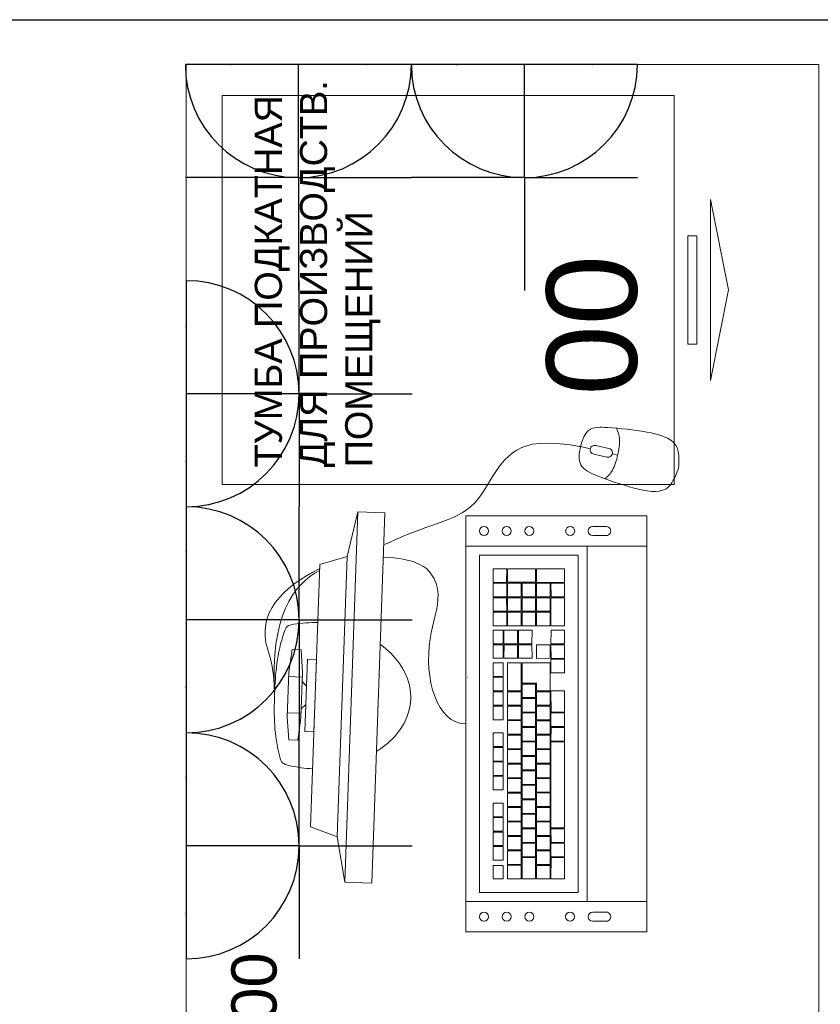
# Model space of a CAD drawing. Header units: millimetres. Extents: x -692150 to 2662533, y -95416 to 65084.
# Tile 26 of 256: x -71895 to -71009, y -52814 to -51725. Entities that reach past the tile are written whole.
import ezdxf

# ---------------------------------------------------------------- set-up
doc = ezdxf.new("R2010")
doc.units = ezdxf.units.MM
for name, color, linetype, lineweight, true_color in [('00_АР_Подложка', 7, 'Continuous', 0, 0x9b9292), ('09_АР_Мебель', 7, 'Continuous', 9, 0x000000), ('1. ПОДЛОЖКА', 7, 'Continuous', 0, 0x9b9292)]:
    doc.layers.add(name, color=color, linetype=linetype, lineweight=lineweight, true_color=true_color)
doc.layers.add('06_АР_Мебель', color=4, linetype='Continuous', lineweight=9)
doc.layers.add('11_АР_Номер мебели', color=1, linetype='Continuous', lineweight=13, plot=False)
doc.layers.add('ЭОМ', color=7, linetype='Continuous')
doc.styles.add('HVAC_AEP', font='arial.ttf')
doc.styles.get("Standard").update_dxf_attribs({"font": 'arial.ttf'})

# ---------------------------------------------------------------- blocks, each defined once
blk = doc.blocks.new('*T211')
at = {"color": 0, "linetype": 'ByBlock', "lineweight": -2, "transparency": 16777216}
for p, q in [((0, 0), (8500, 0)), ((0, 0), (0, -27939.3)), ((8500, 0), (8500, -27939.3)), ((0, -469.7), (8500, -469.7)), ((4500, -469.7), (4500, -27939.3)), ((0, -4969.7), (8500, -4969.7)), ((0, -9469.7), (8500, -9469.7)), ((0, -13269.7), (8500, -13269.7)), ((0, -16669.7), (8500, -16669.7)), ((0, -20469.7), (8500, -20469.7)), ((0, -24269.7), (8500, -24269.7)), ((0, -26370.4), (8500, -26370.4)), ((0, -27939.3), (8500, -27939.3))]:
    blk.add_line(p, q, dxfattribs=at)
at = {"color": 0, "lineweight": 15, "transparency": 16777216, "style": 'HVAC_AEP'}
for s, insert, char_height, width, attachment_point in [('{\\H0.83333x;\\C256;Готовые блоки (Барьеры, АРМ, Почтальоны)}', (4250, -234.8), 300, 8497, 5), ('{\\fCalibri|b0|i0|c204|p34;\\C256;Группа блоков 1200\\P\\PПо невозможности разместить стандартный барьер для приёма посылок, применить откидную столешницу для МГН}', (4550, -2719.7), 250, 3900, 4), ('{\\fCalibri|b0|i0|c204|p34;\\C256;Группа блоков 1400\\P\\PПо невозможности разместить стандартный барьер для приёма посылок, применить откидную столешницу для МГН}', (4550, -7219.7), 250, 3900, 4), ('{\\fCalibri|b0|i0|c204|p34;\\C256;Группа блоков \\P\\PПочта банк 1400}', (4550, -11369.7), 250, 3900, 4), ('{\\fCalibri|b0|i0|c204|p34;\\C256;Группа блоков \\P\\PПочта банк 1200}', (4550, -14969.7), 250, 3900, 4), ('{\\C256;ГРУППА МЕБЕЛИ ЦСУ (ЦЕНТР СОЦИАЛЬНЫХ УСЛУГ)\\P\\PЕсли не помещается в кабинете можно установить в клиентском зале }', (4550, -18569.7), 250, 3900, 4), ('{\\C256;ГРУППА МЕБЕЛИ ЦСУ (ЦЕНТР СОЦИАЛЬНЫХ УСЛУГ)\\P\\P\\fCalibri|b0|i0|c204|p34;Если нет места на стол 1400 ставим выноску на стол МГН 1200}', (4550, -22369.7), 250, 3900, 4), ('Группа блоков АРМ\\P^JНАЧ.ОПС^JСортировщик', (4550, -25320), 250, 3900, 4), ('{\\fCalibri|b0|i0|c204|p34;\\C256;Группа блоков \\P\\PПочтальоны}', (4550, -27154.9), 250, 3900, 4)]:
    blk.add_mtext(s, dxfattribs=dict(at, insert=insert, char_height=char_height, width=width, attachment_point=attachment_point))
blk = doc.blocks.new('Компьютер')
at = {"layer": '00_АР_Подложка', "lineweight": 0}
for p, q in [((-76.4, 195.2), (-51.4, 197.7)), ((-51.4, 197.7), (-1.4, 197.7)), ((-46.4, 182.7), (-46.4, 197.7)), ((-6.4, 197.7), (-6.4, 182.7)), ((23.6, 195.1), (-1.4, 197.7)), ((-76.4, 195.2), (-76.4, 185.2)), ((-76.4, 185.2), (-51.4, 182.7)), ((23.6, 185.1), (-1.4, 182.7)), ((23.6, 195.1), (23.6, 185.1)), ((-66.4, 167.7), (-66.4, 177.7)), ((-66.4, 177.7), (13.6, 177.6)), ((-1.4, 182.7), (-51.4, 182.7)), ((-36.4, 177.7), (-41.4, 182.7)), ((-16.4, 177.7), (-11.4, 182.7)), ((13.6, 177.6), (13.6, 167.6)), ((-171.4, 167.8), (-181.5, 137.8)), ((118.6, 167.6), (-171.4, 167.8)), ((13.6, 167.6), (-66.4, 167.7)), ((118.6, 167.6), (128.5, 137.8)), ((-181.5, 137.8), (-231.5, 127.8)), ((-181.5, 137.8), (128.5, 137.8)), ((128.5, 137.8), (178.5, 127.8)), ((-231.5, 97.8), (-231.5, 127.8)), ((-231.5, 127.8), (178.5, 127.8)), ((178.5, 127.8), (178.5, 97.8)), ((-231.5, 97.8), (178.5, 97.8)), ((-281.5, -8.2), (178.2, 8.1)), ((144.7, 6.9), (151.8, -193)), ((178.2, 8.1), (185.3, -191.8)), ((-274.4, -208.1), (-281.5, -8.2)), ((-248, -7), (-241, -206.9)), ((-237.5, -21.7), (135.3, -8.5)), ((135.3, -8.5), (139.1, -117.4)), ((-233.7, -130.6), (-237.5, -21.7)), ((-108.6, -32.1), (-123.6, -32.6)), ((-123.3, -43.6), (-123.6, -32.6)), ((-108.6, -32.1), (-108.3, -43.1)), ((-92.7, -31.6), (-107.6, -32.1)), ((-107.3, -43.1), (-107.6, -32.1)), ((-92.7, -31.6), (-92.3, -42.5)), ((-76.7, -31), (-91.7, -31.5)), ((-91.3, -42.5), (-91.7, -31.5)), ((-76.7, -31), (-76.3, -42)), ((-60.7, -30.4), (-75.7, -31)), ((-75.3, -41.9), (-75.7, -31)), ((-60.7, -30.4), (-60.3, -41.4)), ((-31.1, -29.4), (-46.1, -29.9)), ((-45.7, -40.9), (-46.1, -29.9)), ((-31.1, -29.4), (-30.7, -40.4)), ((-15.1, -28.8), (-30.1, -29.3)), ((-29.7, -40.3), (-30.1, -29.3)), ((-15.1, -28.8), (-14.7, -39.8)), ((0.9, -28.2), (-14.1, -28.8)), ((-13.7, -39.8), (-14.1, -28.8)), ((0.9, -28.2), (1.3, -39.2)), ((16.9, -27.7), (1.9, -28.2)), ((2.3, -39.2), (1.9, -28.2)), ((16.9, -27.7), (17.2, -38.7)), ((36.8, -27), (21.9, -27.5)), ((22.2, -38.5), (21.9, -27.5)), ((36.8, -27), (37.2, -38)), ((52.8, -26.4), (37.8, -26.9)), ((38.2, -37.9), (37.8, -26.9)), ((52.8, -26.4), (53.2, -37.4)), ((57.8, -26.2), (72.8, -25.7)), ((58.4, -41.2), (57.8, -26.2)), ((72.8, -25.7), (73.4, -40.7)), ((73.8, -25.7), (88.8, -25.1)), ((74.4, -40.7), (73.8, -25.7)), ((88.8, -25.1), (89.3, -40.1)), ((89.8, -25.1), (104.8, -24.6)), ((90.3, -40.1), (89.8, -25.1)), ((104.8, -24.6), (105.3, -39.6)), ((105.8, -24.5), (120.8, -24)), ((106.3, -39.5), (105.8, -24.5)), ((120.8, -24), (121.3, -39)), ((-207, -35.6), (-222, -36.1)), ((-221.6, -47.1), (-222, -36.1)), ((-207, -35.6), (-206.6, -46.6)), ((-186.2, -34.9), (-201.2, -35.4)), ((-200.8, -46.4), (-201.2, -35.4)), ((-186.2, -34.9), (-185.8, -45.9)), ((-170.2, -34.3), (-185.2, -34.8)), ((-184.8, -45.8), (-185.2, -34.8)), ((-170.2, -34.3), (-169.8, -45.3)), ((-154.2, -33.7), (-169.2, -34.3)), ((-168.8, -45.3), (-169.2, -34.3)), ((-154.2, -33.7), (-153.8, -44.7)), ((-138.2, -33.2), (-153.2, -33.7)), ((-152.8, -44.7), (-153.2, -33.7)), ((-138.2, -33.2), (-137.8, -44.2)), ((-108.3, -43.1), (-123.3, -43.6)), ((-92.3, -42.5), (-107.3, -43.1)), ((-76.3, -42), (-91.3, -42.5)), ((-60.3, -41.4), (-75.3, -41.9)), ((-30.7, -40.4), (-45.7, -40.9)), ((-14.7, -39.8), (-29.7, -40.3)), ((1.3, -39.2), (-13.7, -39.8)), ((17.2, -38.7), (2.3, -39.2)), ((37.2, -38), (22.2, -38.5)), ((22.3, -39.5), (37.3, -39)), ((22.8, -54.5), (22.3, -39.5)), ((37.3, -39), (37.8, -54)), ((53.2, -37.4), (38.2, -37.9)), ((38.3, -38.9), (53.3, -38.4)), ((38.8, -53.9), (38.3, -38.9)), ((53.3, -38.4), (53.8, -53.4)), ((73.4, -40.7), (58.4, -41.2)), ((58.4, -42.2), (73.4, -41.7)), ((58.9, -57.2), (58.4, -42.2)), ((73.4, -41.7), (73.9, -56.7)), ((89.3, -40.1), (74.4, -40.7)), ((74.4, -41.7), (89.4, -41.1)), ((74.9, -56.6), (74.4, -41.7)), ((89.4, -41.1), (89.9, -56.1)), ((105.3, -39.6), (90.3, -40.1)), ((90.4, -41.1), (105.4, -40.6)), ((90.9, -56.1), (90.4, -41.1)), ((105.4, -40.6), (105.9, -55.5)), ((121.3, -39), (106.3, -39.5)), ((106.4, -40.5), (121.4, -40)), ((107.5, -71.5), (106.4, -40.5)), ((121.4, -40), (122.5, -71)), ((-206.6, -46.6), (-221.6, -47.1)), ((-221.4, -52.1), (-206.4, -51.6)), ((-220.9, -67.1), (-221.4, -52.1)), ((-206.4, -51.6), (-205.9, -66.6)), ((-205.4, -51.6), (-190.4, -51)), ((-204.9, -66.5), (-205.4, -51.6)), ((-185.8, -45.9), (-200.8, -46.4)), ((-190.4, -51), (-189.9, -66)), ((-189.4, -51), (-174.5, -50.5)), ((-188.9, -66), (-189.4, -51)), ((-169.8, -45.3), (-184.8, -45.8)), ((-174.5, -50.5), (-173.9, -65.4)), ((-173.5, -50.4), (-158.5, -49.9)), ((-172.9, -65.4), (-173.5, -50.4)), ((-153.8, -44.7), (-168.8, -45.3)), ((-158.5, -49.9), (-157.9, -64.9)), ((-157.5, -49.9), (-142.5, -49.3)), ((-156.9, -64.8), (-157.5, -49.9)), ((-137.8, -44.2), (-152.8, -44.7)), ((-142.5, -49.3), (-141.9, -64.3)), ((-141.5, -49.3), (-126.5, -48.8)), ((-140.9, -64.3), (-141.5, -49.3)), ((-126.5, -48.8), (-126, -63.7)), ((-125.5, -48.7), (-110.5, -48.2)), ((-125, -63.7), (-125.5, -48.7)), ((-110.5, -48.2), (-110, -63.2)), ((-109.5, -48.2), (-94.5, -47.6)), ((-109, -63.1), (-109.5, -48.2)), ((-94.5, -47.6), (-94, -62.6)), ((-93.5, -47.6), (-78.5, -47.1)), ((-93, -62.6), (-93.5, -47.6)), ((-78.5, -47.1), (-78, -62.1)), ((-77.5, -47), (-62.5, -46.5)), ((-77, -62), (-77.5, -47)), ((-62.5, -46.5), (-62, -61.5)), ((-61.5, -46.5), (-46.5, -45.9)), ((-61, -61.5), (-61.5, -46.5)), ((-46.5, -45.9), (-46, -60.9)), ((-45.5, -45.9), (-30.5, -45.4)), ((-45, -60.9), (-45.5, -45.9)), ((-30.5, -45.4), (-30, -60.4)), ((-29.5, -45.3), (-14.6, -44.8)), ((-29, -60.3), (-29.5, -45.3)), ((-14.6, -44.8), (-14, -59.8)), ((-13.6, -44.8), (17.4, -43.7)), ((-13, -59.8), (-13.6, -44.8)), ((17.4, -43.7), (18, -58.7)), ((37.8, -54), (22.8, -54.5)), ((53.8, -53.4), (38.8, -53.9)), ((38.8, -54.9), (53.8, -54.4)), ((53.8, -54.4), (54.4, -69.4)), ((-157.9, -64.9), (-172.9, -65.4)), ((-141.9, -64.3), (-156.9, -64.8)), ((-148.4, -65.5), (-133.4, -65)), ((-126, -63.7), (-140.9, -64.3)), ((-133.4, -65), (-132.9, -80)), ((-132.4, -65), (-117.4, -64.4)), ((-131.9, -80), (-132.4, -65)), ((-110, -63.2), (-125, -63.7)), ((-117.4, -64.4), (-116.9, -79.4)), ((-116.4, -64.4), (-101.4, -63.9)), ((-115.9, -79.4), (-116.4, -64.4)), ((-94, -62.6), (-109, -63.1)), ((-101.4, -63.9), (-100.9, -78.9)), ((-100.4, -63.8), (-85.4, -63.3)), ((-99.9, -78.8), (-100.4, -63.8)), ((-78, -62.1), (-93, -62.6)), ((-85.4, -63.3), (-84.9, -78.3)), ((-84.4, -63.3), (-69.5, -62.8)), ((-83.9, -78.3), (-84.4, -63.3)), ((-62, -61.5), (-77, -62)), ((-69.5, -62.8), (-68.9, -77.7)), ((-68.5, -62.7), (-53.5, -62.2)), ((-67.9, -77.7), (-68.5, -62.7)), ((-46, -60.9), (-61, -61.5)), ((-53.5, -62.2), (-52.9, -77.2)), ((-52.5, -62.1), (-37.5, -61.6)), ((-51.9, -77.1), (-52.5, -62.1)), ((-30, -60.4), (-45, -60.9)), ((-37.5, -61.6), (-36.9, -76.6)), ((-36.5, -61.6), (-21.5, -61.1)), ((-35.9, -76.6), (-36.5, -61.6)), ((-14, -59.8), (-29, -60.3)), ((-21.5, -61.1), (-21, -76)), ((-20.5, -61), (-5.5, -60.5)), ((-20, -76), (-20.5, -61)), ((18, -58.7), (-13, -59.8)), ((-5.5, -60.5), (-5, -75.5)), ((-4.5, -60.5), (18, -59.7)), ((-3.9, -76.4), (-4.5, -60.5)), ((18, -59.7), (19.1, -90.6)), ((22.8, -55.5), (37.8, -55)), ((23.4, -70.5), (22.8, -55.5)), ((37.8, -55), (38.4, -69.9)), ((39.4, -69.9), (38.8, -54.9)), ((73.9, -56.7), (58.9, -57.2)), ((59, -58.2), (74, -57.7)), ((59.5, -73.2), (59, -58.2)), ((74, -57.7), (74.5, -72.7)), ((89.9, -56.1), (74.9, -56.6)), ((75, -57.6), (89.9, -57.1)), ((75.5, -72.6), (75, -57.6)), ((89.9, -57.1), (90.5, -72.1)), ((105.9, -55.5), (90.9, -56.1)), ((90.9, -57.1), (105.9, -56.5)), ((91.5, -72.1), (90.9, -57.1)), ((105.9, -56.5), (106.5, -71.5)), ((-205.9, -66.6), (-220.9, -67.1)), ((-220.9, -68.1), (-197.4, -67.3)), ((-220.3, -83.1), (-220.9, -68.1)), ((-189.9, -66), (-204.9, -66.5)), ((-197.4, -67.3), (-196.8, -82.3)), ((-196.4, -67.2), (-181.4, -66.7)), ((-195.8, -82.2), (-196.4, -67.2)), ((-173.9, -65.4), (-188.9, -66)), ((-181.4, -66.7), (-180.9, -81.7)), ((-180.4, -66.7), (-165.4, -66.1)), ((-179.9, -81.7), (-180.4, -66.7)), ((-165.4, -66.1), (-164.9, -81.1)), ((-164.4, -66.1), (-149.4, -65.6)), ((-163.9, -81.1), (-164.4, -66.1)), ((-149.4, -65.6), (-148.9, -80.6)), ((-147.9, -80.5), (-148.4, -65.5)), ((-21, -76), (-35.9, -76.6)), ((-5, -75.5), (-20, -76)), ((38.4, -69.9), (23.4, -70.5)), ((23.5, -75.5), (38.5, -74.9)), ((24.1, -90.5), (23.5, -75.5)), ((38.5, -74.9), (39.1, -89.9)), ((54.4, -69.4), (39.4, -69.9)), ((74.5, -72.7), (59.5, -73.2)), ((59.5, -74.2), (74.5, -73.7)), ((60.1, -89.2), (59.5, -74.2)), ((74.5, -73.7), (75, -88.7)), ((90.5, -72.1), (75.5, -72.6)), ((75.5, -73.6), (90.5, -73.1)), ((76, -88.6), (75.5, -73.6)), ((90.5, -73.1), (91, -88.1)), ((106.5, -71.5), (91.5, -72.1)), ((91.5, -73.1), (106.5, -72.5)), ((92, -88.1), (91.5, -73.1)), ((106.5, -72.5), (107, -87.5)), ((122.5, -71), (107.5, -71.5)), ((107.5, -72.5), (122.5, -72)), ((108.6, -103.5), (107.5, -72.5)), ((122.5, -72), (123.6, -102.9)), ((-196.8, -82.3), (-220.3, -83.1)), ((-220.3, -84.1), (-205.3, -83.6)), ((-219.8, -99.1), (-220.3, -84.1)), ((-205.3, -83.6), (-204.8, -98.6)), ((-204.3, -83.5), (-189.3, -83)), ((-203.8, -98.5), (-204.3, -83.5)), ((-180.9, -81.7), (-195.8, -82.2)), ((-189.3, -83), (-188.8, -98)), ((-188.3, -83), (-173.3, -82.4)), ((-187.8, -98), (-188.3, -83)), ((-164.9, -81.1), (-179.9, -81.7)), ((-173.3, -82.4), (-172.8, -97.4)), ((-172.3, -82.4), (-157.3, -81.9)), ((-171.8, -97.4), (-172.3, -82.4)), ((-148.9, -80.6), (-163.9, -81.1)), ((-157.3, -81.9), (-156.8, -96.9)), ((-156.3, -81.8), (-141.3, -81.3)), ((-155.8, -96.8), (-156.3, -81.8)), ((-132.9, -80), (-147.9, -80.5)), ((-141.3, -81.3), (-140.8, -96.3)), ((-140.3, -81.3), (-125.4, -80.7)), ((-139.8, -96.3), (-140.3, -81.3)), ((-116.9, -79.4), (-131.9, -80)), ((-125.4, -80.7), (-124.8, -95.7)), ((-124.4, -80.7), (-109.4, -80.2)), ((-123.8, -95.7), (-124.4, -80.7)), ((-100.9, -78.9), (-115.9, -79.4)), ((-109.4, -80.2), (-108.8, -95.2)), ((-108.4, -80.1), (-93.4, -79.6)), ((-107.8, -95.1), (-108.4, -80.1)), ((-84.9, -78.3), (-99.9, -78.8)), ((-93.4, -79.6), (-92.8, -94.6)), ((-92.4, -79.6), (-77.4, -79)), ((-91.8, -94.6), (-92.4, -79.6)), ((-68.9, -77.7), (-83.9, -78.3)), ((-77.4, -79), (-76.9, -94)), ((-76.4, -79), (-61.4, -78.5)), ((-75.9, -94), (-76.4, -79)), ((-52.9, -77.2), (-67.9, -77.7)), ((-61.4, -78.5), (-60.9, -93.5)), ((-60.4, -78.4), (-45.4, -77.9)), ((-59.9, -93.4), (-60.4, -78.4)), ((-36.9, -76.6), (-51.9, -77.1)), ((-45.4, -77.9), (-44.9, -92.9)), ((-44.4, -77.9), (-29.4, -77.3)), ((-43.9, -92.9), (-44.4, -77.9)), ((-29.4, -77.3), (-28.9, -92.3)), ((-28.4, -77.3), (-13.4, -76.8)), ((-27.9, -92.3), (-28.4, -77.3)), ((-13.4, -76.8), (-12.9, -91.8)), ((-12.4, -76.7), (-3.9, -76.4)), ((-11.9, -91.7), (-12.4, -76.7)), ((-188.8, -98), (-203.8, -98.5)), ((-172.8, -97.4), (-187.8, -98)), ((-156.8, -96.9), (-171.8, -97.4)), ((-163.3, -98.1), (-68.3, -94.7)), ((-140.8, -96.3), (-155.8, -96.8)), ((-124.8, -95.7), (-139.8, -96.3)), ((-108.8, -95.2), (-123.8, -95.7)), ((-92.8, -94.6), (-107.8, -95.1)), ((-76.9, -94), (-91.8, -94.6)), ((-60.9, -93.5), (-75.9, -94)), ((-68.3, -94.7), (-67.8, -109.7)), ((-67.3, -94.7), (-52.3, -94.2)), ((-66.8, -109.7), (-67.3, -94.7)), ((-44.9, -92.9), (-59.9, -93.4)), ((-52.3, -94.2), (-51.8, -109.2)), ((-51.3, -94.1), (-36.3, -93.6)), ((-50.8, -109.1), (-51.3, -94.1)), ((-28.9, -92.3), (-43.9, -92.9)), ((-36.3, -93.6), (-35.8, -108.6)), ((-35.3, -93.6), (-11.9, -92.7)), ((-34.8, -108.6), (-35.3, -93.6)), ((-12.9, -91.8), (-27.9, -92.3)), ((19.1, -90.6), (-11.9, -91.7)), ((-11.9, -92.7), (-11.3, -107.7)), ((8.1, -92), (23.1, -91.5)), ((8.7, -107), (8.1, -92)), ((23.1, -91.5), (23.6, -106.5)), ((39.1, -89.9), (24.1, -90.5)), ((24.1, -91.5), (39.1, -90.9)), ((24.6, -106.5), (24.1, -91.5)), ((39.1, -90.9), (39.6, -105.9)), ((40.1, -90.9), (55.1, -90.4)), ((40.6, -105.9), (40.1, -90.9)), ((55.1, -90.4), (55.6, -105.4)), ((75, -88.7), (60.1, -89.2)), ((60.1, -90.2), (91.1, -89.1)), ((60.6, -105.2), (60.1, -90.2)), ((91, -88.1), (76, -88.6)), ((91.1, -89.1), (91.6, -104.1)), ((107, -87.5), (92, -88.1)), ((92.1, -89.1), (107.1, -88.5)), ((92.6, -104), (92.1, -89.1)), ((107.1, -88.5), (107.6, -103.5)), ((-204.8, -98.6), (-219.8, -99.1)), ((-219.7, -100.1), (-196.2, -99.3)), ((-219.2, -115.1), (-219.7, -100.1)), ((-196.2, -99.3), (-195.7, -114.2)), ((-195.2, -99.2), (-180.3, -98.7)), ((-194.7, -114.2), (-195.2, -99.2)), ((-180.3, -98.7), (-179.7, -113.7)), ((-179.3, -98.7), (-164.3, -98.1)), ((-178.7, -113.6), (-179.3, -98.7)), ((-164.3, -98.1), (-163.7, -113.1)), ((-162.7, -113.1), (-163.3, -98.1)), ((-35.8, -108.6), (-50.8, -109.1)), ((-11.3, -107.7), (-34.8, -108.6)), ((23.6, -106.5), (8.7, -107)), ((39.6, -105.9), (24.6, -106.5)), ((55.6, -105.4), (40.6, -105.9)), ((91.6, -104.1), (60.6, -105.2)), ((107.6, -103.5), (92.6, -104)), ((123.6, -102.9), (108.6, -103.5)), ((139.1, -117.4), (-233.7, -130.6)), ((-195.7, -114.2), (-219.2, -115.1)), ((-179.7, -113.7), (-194.7, -114.2)), ((-163.7, -113.1), (-178.7, -113.6)), ((-67.8, -109.7), (-162.7, -113.1)), ((-51.8, -109.2), (-66.8, -109.7)), ((259.2, -115.9), (257.1, -126.7)), ((-243.3, -140.9), (149.5, -127)), ((-233.3, -140.6), (-243.3, -140.9)), ((161.4, -132.8), (161.9, -147.8)), ((171.9, -147.5), (171.4, -132.5)), ((251.3, -130.7), (248.5, -145.5)), ((258.4, -147.3), (261.1, -132.6)), ((-264.8, -147.9), (-264.3, -162.9)), ((-254.3, -162.5), (-254.8, -147.6)), ((252.5, -151.3), (251.4, -157.2)), ((185.3, -191.8), (-274.4, -208.1))]:
    blk.add_line(p, q, dxfattribs=at)
for centre, radius in [((0, 0), 0.1), ((162.2, -12.5), 5), ((-264.1, -27.6), 5), ((163, -37.5), 5), ((-263.2, -52.6), 5), ((163.9, -62.5), 5), ((-262.3, -77.6), 5), ((165.5, -107.7), 5), ((-260.7, -122.7), 5)]:
    blk.add_circle(centre, radius, dxfattribs=at)
for centre, start, end in [((166.4, -132.6), 2.0267, 182.0267), ((256.2, -131.6), 349.4053, 169.4053), ((-259.8, -147.7), 2.0267, 182.0267), ((166.9, -147.6), 182.0267, 2.0267), ((253.5, -146.4), 169.4053, 349.4053), ((-259.3, -162.7), 182.0267, 2.0267)]:
    blk.add_arc(centre, 5, start, end, dxfattribs=at)
for points, knots in [([(114.4, 167.6), (92.3, 208.2), (56.8, 241.6), (7.1, 215), (-26.4, 212.7)], [301.145323, 301.145323, 301.145323, 301.145323, 415.407088, 437.556664, 437.556664, 437.556664, 437.556664]), ([(-26.4, 212.7), (-49.6, 212.7), (-74.1, 211.7), (-102.8, 202.2), (-106, 187.9), (-107.3, 176.5), (-107.3, 167.7)], [0, 0, 0, 0, 69.399914, 76.624177, 84.122224, 109.95105, 109.95105, 109.95105, 109.95105]), ([(-26.4, 212.7), (-3.3, 212.7), (21.2, 211.7), (50, 202.1), (53.1, 187.9), (54.4, 176.4), (54.4, 167.6)], [0, 0, 0, 0, 69.399914, 76.624177, 84.122224, 109.95105, 109.95105, 109.95105, 109.95105]), ([(-85.7, 97.7), (-74.2, 81.2), (-54.6, 64.4), (-31, 62.2), (-26.5, 61.9)], [183.033033, 183.033033, 183.033033, 183.033033, 239.928901, 253.488029, 253.488029, 253.488029, 253.488029]), ([(-51.7, -0.1), (-53.3, 32.5), (17.9, 54.7), (84.3, 31.8), (115.9, 42.2), (128.7, 63.3), (129.5, 97.6)], [0, 0, 0, 0, 111.099215, 156.303039, 180.580053, 211.421886, 211.421886, 211.421886, 211.421886]), ([(32.8, 97.6), (21.2, 81.2), (1.6, 64.4), (-22, 62.2), (-26.5, 61.9)], [183.033033, 183.033033, 183.033033, 183.033033, 239.928901, 253.488029, 253.488029, 253.488029, 253.488029]), ([(259.2, -115.9), (259.2, -115.9), (273.5, -32.4), (172.9, -9.9), (169.3, 49), (144.4, 94.2), (143.3, 97.6)], [0, 0, 0, 0, 49.29571, 130.063652, 232.751106, 241.185472, 241.185472, 241.185472, 241.185472]), ([(251.4, -157.2), (245.5, -156.1), (235.2, -153.9), (227.6, -147.4), (224.7, -144.4)], [0, 0, 0, 0, 17.989581, 30.266668, 30.266668, 30.266668, 30.266668]), ([(251.4, -157.2), (257.3, -158.3), (267.7, -160), (277.2, -156.7), (281, -155)], [0, 0, 0, 0, 17.989581, 30.266668, 30.266668, 30.266668, 30.266668])]:
    blk.add_open_spline(points, degree=3, knots=knots, dxfattribs=at)
blk.add_open_spline([(112.1, 167.6), (95.7, 196.6), (59.7, 220.7), (-26.4, 212.7)], degree=3, dxfattribs=at)
for points, start_tangent in [([(238.8, -225), (216, -212.1), (215.5, -176.9), (227.9, -134.8), (239.2, -117), (247.9, -114.8), (259.2, -115.9)], (-0.982952, 0.18386)), ([(238.8, -225), (264.6, -221.2), (277.8, -188.5), (281.4, -144.8), (277.4, -124.1), (270, -119), (259.2, -115.9)], (0.982952, -0.18386))]:
    blk.add_spline(points, degree=3, dxfattribs=dict(at, start_tangent=start_tangent))
at = {"layer": '06_АР_Мебель', "lineweight": 0}
for p, q in [((-76.4, 195.2), (-51.4, 197.7)), ((-51.4, 197.7), (-1.4, 197.7)), ((-46.4, 182.7), (-46.4, 197.7)), ((-6.4, 197.7), (-6.4, 182.7)), ((23.6, 195.1), (-1.4, 197.7)), ((-76.4, 195.2), (-76.4, 185.2)), ((-76.4, 185.2), (-51.4, 182.7)), ((23.6, 185.1), (-1.4, 182.7)), ((23.6, 195.1), (23.6, 185.1)), ((-66.4, 167.7), (-66.4, 177.7)), ((-66.4, 177.7), (13.6, 177.6)), ((-1.4, 182.7), (-51.4, 182.7)), ((-36.4, 177.7), (-41.4, 182.7)), ((-16.4, 177.7), (-11.4, 182.7)), ((13.6, 177.6), (13.6, 167.6)), ((-171.4, 167.8), (-181.5, 137.8)), ((118.6, 167.6), (-171.4, 167.8)), ((13.6, 167.6), (-66.4, 167.7)), ((118.6, 167.6), (128.5, 137.8)), ((-181.5, 137.8), (-231.5, 127.8)), ((-181.5, 137.8), (128.5, 137.8)), ((128.5, 137.8), (178.5, 127.8)), ((-231.5, 97.8), (-231.5, 127.8)), ((-231.5, 127.8), (178.5, 127.8)), ((178.5, 127.8), (178.5, 97.8)), ((-231.5, 97.8), (178.5, 97.8)), ((-281.5, -8.2), (178.2, 8.1)), ((144.7, 6.9), (151.8, -193)), ((178.2, 8.1), (185.3, -191.8)), ((-274.4, -208.1), (-281.5, -8.2)), ((-248, -7), (-241, -206.9)), ((-237.5, -21.7), (135.3, -8.5)), ((135.3, -8.5), (139.1, -117.4)), ((-233.7, -130.6), (-237.5, -21.7)), ((-108.6, -32.1), (-123.6, -32.6)), ((-123.3, -43.6), (-123.6, -32.6)), ((-108.6, -32.1), (-108.3, -43.1)), ((-92.7, -31.6), (-107.6, -32.1)), ((-107.3, -43.1), (-107.6, -32.1)), ((-92.7, -31.6), (-92.3, -42.5)), ((-76.7, -31), (-91.7, -31.5)), ((-91.3, -42.5), (-91.7, -31.5)), ((-76.7, -31), (-76.3, -42)), ((-60.7, -30.4), (-75.7, -31)), ((-75.3, -41.9), (-75.7, -31)), ((-60.7, -30.4), (-60.3, -41.4)), ((-31.1, -29.4), (-46.1, -29.9)), ((-45.7, -40.9), (-46.1, -29.9)), ((-31.1, -29.4), (-30.7, -40.4)), ((-15.1, -28.8), (-30.1, -29.3)), ((-29.7, -40.3), (-30.1, -29.3)), ((-15.1, -28.8), (-14.7, -39.8)), ((0.9, -28.2), (-14.1, -28.8)), ((-13.7, -39.8), (-14.1, -28.8)), ((0.9, -28.2), (1.3, -39.2)), ((16.9, -27.7), (1.9, -28.2)), ((2.3, -39.2), (1.9, -28.2)), ((16.9, -27.7), (17.2, -38.7)), ((36.8, -27), (21.9, -27.5)), ((22.2, -38.5), (21.9, -27.5)), ((36.8, -27), (37.2, -38)), ((52.8, -26.4), (37.8, -26.9)), ((38.2, -37.9), (37.8, -26.9)), ((52.8, -26.4), (53.2, -37.4)), ((57.8, -26.2), (72.8, -25.7)), ((58.4, -41.2), (57.8, -26.2)), ((72.8, -25.7), (73.4, -40.7)), ((73.8, -25.7), (88.8, -25.1)), ((74.4, -40.7), (73.8, -25.7)), ((88.8, -25.1), (89.3, -40.1)), ((89.8, -25.1), (104.8, -24.6)), ((90.3, -40.1), (89.8, -25.1)), ((104.8, -24.6), (105.3, -39.6)), ((105.8, -24.5), (120.8, -24)), ((106.3, -39.5), (105.8, -24.5)), ((120.8, -24), (121.3, -39)), ((-207, -35.6), (-222, -36.1)), ((-221.6, -47.1), (-222, -36.1)), ((-207, -35.6), (-206.6, -46.6)), ((-186.2, -34.9), (-201.2, -35.4)), ((-200.8, -46.4), (-201.2, -35.4)), ((-186.2, -34.9), (-185.8, -45.9)), ((-170.2, -34.3), (-185.2, -34.8)), ((-184.8, -45.8), (-185.2, -34.8)), ((-170.2, -34.3), (-169.8, -45.3)), ((-154.2, -33.7), (-169.2, -34.3)), ((-168.8, -45.3), (-169.2, -34.3)), ((-154.2, -33.7), (-153.8, -44.7)), ((-138.2, -33.2), (-153.2, -33.7)), ((-152.8, -44.7), (-153.2, -33.7)), ((-138.2, -33.2), (-137.8, -44.2)), ((-108.3, -43.1), (-123.3, -43.6)), ((-92.3, -42.5), (-107.3, -43.1)), ((-76.3, -42), (-91.3, -42.5)), ((-60.3, -41.4), (-75.3, -41.9)), ((-30.7, -40.4), (-45.7, -40.9)), ((-14.7, -39.8), (-29.7, -40.3)), ((1.3, -39.2), (-13.7, -39.8)), ((17.2, -38.7), (2.3, -39.2)), ((37.2, -38), (22.2, -38.5)), ((22.3, -39.5), (37.3, -39)), ((22.8, -54.5), (22.3, -39.5)), ((37.3, -39), (37.8, -54)), ((53.2, -37.4), (38.2, -37.9)), ((38.3, -38.9), (53.3, -38.4)), ((38.8, -53.9), (38.3, -38.9)), ((53.3, -38.4), (53.8, -53.4)), ((73.4, -40.7), (58.4, -41.2)), ((58.4, -42.2), (73.4, -41.7)), ((58.9, -57.2), (58.4, -42.2)), ((73.4, -41.7), (73.9, -56.7)), ((89.3, -40.1), (74.4, -40.7)), ((74.4, -41.7), (89.4, -41.1)), ((74.9, -56.6), (74.4, -41.7)), ((89.4, -41.1), (89.9, -56.1)), ((105.3, -39.6), (90.3, -40.1)), ((90.4, -41.1), (105.4, -40.6)), ((90.9, -56.1), (90.4, -41.1)), ((105.4, -40.6), (105.9, -55.5)), ((121.3, -39), (106.3, -39.5)), ((106.4, -40.5), (121.4, -40)), ((107.5, -71.5), (106.4, -40.5)), ((121.4, -40), (122.5, -71)), ((-206.6, -46.6), (-221.6, -47.1)), ((-221.4, -52.1), (-206.4, -51.6)), ((-220.9, -67.1), (-221.4, -52.1)), ((-206.4, -51.6), (-205.9, -66.6)), ((-205.4, -51.6), (-190.4, -51)), ((-204.9, -66.5), (-205.4, -51.6)), ((-185.8, -45.9), (-200.8, -46.4)), ((-190.4, -51), (-189.9, -66)), ((-189.4, -51), (-174.5, -50.5)), ((-188.9, -66), (-189.4, -51)), ((-169.8, -45.3), (-184.8, -45.8)), ((-174.5, -50.5), (-173.9, -65.4)), ((-173.5, -50.4), (-158.5, -49.9)), ((-172.9, -65.4), (-173.5, -50.4)), ((-153.8, -44.7), (-168.8, -45.3)), ((-158.5, -49.9), (-157.9, -64.9)), ((-157.5, -49.9), (-142.5, -49.3)), ((-156.9, -64.8), (-157.5, -49.9)), ((-137.8, -44.2), (-152.8, -44.7)), ((-142.5, -49.3), (-141.9, -64.3)), ((-141.5, -49.3), (-126.5, -48.8)), ((-140.9, -64.3), (-141.5, -49.3)), ((-126.5, -48.8), (-126, -63.7)), ((-125.5, -48.7), (-110.5, -48.2)), ((-125, -63.7), (-125.5, -48.7)), ((-110.5, -48.2), (-110, -63.2)), ((-109.5, -48.2), (-94.5, -47.6)), ((-109, -63.1), (-109.5, -48.2)), ((-94.5, -47.6), (-94, -62.6)), ((-93.5, -47.6), (-78.5, -47.1)), ((-93, -62.6), (-93.5, -47.6)), ((-78.5, -47.1), (-78, -62.1)), ((-77.5, -47), (-62.5, -46.5)), ((-77, -62), (-77.5, -47)), ((-62.5, -46.5), (-62, -61.5)), ((-61.5, -46.5), (-46.5, -45.9)), ((-61, -61.5), (-61.5, -46.5)), ((-46.5, -45.9), (-46, -60.9)), ((-45.5, -45.9), (-30.5, -45.4)), ((-45, -60.9), (-45.5, -45.9)), ((-30.5, -45.4), (-30, -60.4)), ((-29.5, -45.3), (-14.6, -44.8)), ((-29, -60.3), (-29.5, -45.3)), ((-14.6, -44.8), (-14, -59.8)), ((-13.6, -44.8), (17.4, -43.7)), ((-13, -59.8), (-13.6, -44.8)), ((17.4, -43.7), (18, -58.7)), ((37.8, -54), (22.8, -54.5)), ((53.8, -53.4), (38.8, -53.9)), ((38.8, -54.9), (53.8, -54.4)), ((53.8, -54.4), (54.4, -69.4)), ((-157.9, -64.9), (-172.9, -65.4)), ((-141.9, -64.3), (-156.9, -64.8)), ((-148.4, -65.5), (-133.4, -65)), ((-126, -63.7), (-140.9, -64.3)), ((-133.4, -65), (-132.9, -80)), ((-132.4, -65), (-117.4, -64.4)), ((-131.9, -80), (-132.4, -65)), ((-110, -63.2), (-125, -63.7)), ((-117.4, -64.4), (-116.9, -79.4)), ((-116.4, -64.4), (-101.4, -63.9)), ((-115.9, -79.4), (-116.4, -64.4)), ((-94, -62.6), (-109, -63.1)), ((-101.4, -63.9), (-100.9, -78.9)), ((-100.4, -63.8), (-85.4, -63.3)), ((-99.9, -78.8), (-100.4, -63.8)), ((-78, -62.1), (-93, -62.6)), ((-85.4, -63.3), (-84.9, -78.3)), ((-84.4, -63.3), (-69.5, -62.8)), ((-83.9, -78.3), (-84.4, -63.3)), ((-62, -61.5), (-77, -62)), ((-69.5, -62.8), (-68.9, -77.7)), ((-68.5, -62.7), (-53.5, -62.2)), ((-67.9, -77.7), (-68.5, -62.7)), ((-46, -60.9), (-61, -61.5)), ((-53.5, -62.2), (-52.9, -77.2)), ((-52.5, -62.1), (-37.5, -61.6)), ((-51.9, -77.1), (-52.5, -62.1)), ((-30, -60.4), (-45, -60.9)), ((-37.5, -61.6), (-36.9, -76.6)), ((-36.5, -61.6), (-21.5, -61.1)), ((-35.9, -76.6), (-36.5, -61.6)), ((-14, -59.8), (-29, -60.3)), ((-21.5, -61.1), (-21, -76)), ((-20.5, -61), (-5.5, -60.5)), ((-20, -76), (-20.5, -61)), ((18, -58.7), (-13, -59.8)), ((-5.5, -60.5), (-5, -75.5)), ((-4.5, -60.5), (18, -59.7)), ((-3.9, -76.4), (-4.5, -60.5)), ((18, -59.7), (19.1, -90.6)), ((22.8, -55.5), (37.8, -55)), ((23.4, -70.5), (22.8, -55.5)), ((37.8, -55), (38.4, -69.9)), ((39.4, -69.9), (38.8, -54.9)), ((73.9, -56.7), (58.9, -57.2)), ((59, -58.2), (74, -57.7)), ((59.5, -73.2), (59, -58.2)), ((74, -57.7), (74.5, -72.7)), ((89.9, -56.1), (74.9, -56.6)), ((75, -57.6), (89.9, -57.1)), ((75.5, -72.6), (75, -57.6)), ((89.9, -57.1), (90.5, -72.1)), ((105.9, -55.5), (90.9, -56.1)), ((90.9, -57.1), (105.9, -56.5)), ((91.5, -72.1), (90.9, -57.1)), ((105.9, -56.5), (106.5, -71.5)), ((-205.9, -66.6), (-220.9, -67.1)), ((-220.9, -68.1), (-197.4, -67.3)), ((-220.3, -83.1), (-220.9, -68.1)), ((-189.9, -66), (-204.9, -66.5)), ((-197.4, -67.3), (-196.8, -82.3)), ((-196.4, -67.2), (-181.4, -66.7)), ((-195.8, -82.2), (-196.4, -67.2)), ((-173.9, -65.4), (-188.9, -66)), ((-181.4, -66.7), (-180.9, -81.7)), ((-180.4, -66.7), (-165.4, -66.1)), ((-179.9, -81.7), (-180.4, -66.7)), ((-165.4, -66.1), (-164.9, -81.1)), ((-164.4, -66.1), (-149.4, -65.6)), ((-163.9, -81.1), (-164.4, -66.1)), ((-149.4, -65.6), (-148.9, -80.6)), ((-147.9, -80.5), (-148.4, -65.5)), ((-21, -76), (-35.9, -76.6)), ((-5, -75.5), (-20, -76)), ((38.4, -69.9), (23.4, -70.5)), ((23.5, -75.5), (38.5, -74.9)), ((24.1, -90.5), (23.5, -75.5)), ((38.5, -74.9), (39.1, -89.9)), ((54.4, -69.4), (39.4, -69.9)), ((74.5, -72.7), (59.5, -73.2)), ((59.5, -74.2), (74.5, -73.7)), ((60.1, -89.2), (59.5, -74.2)), ((74.5, -73.7), (75, -88.7)), ((90.5, -72.1), (75.5, -72.6)), ((75.5, -73.6), (90.5, -73.1)), ((76, -88.6), (75.5, -73.6)), ((90.5, -73.1), (91, -88.1)), ((106.5, -71.5), (91.5, -72.1)), ((91.5, -73.1), (106.5, -72.5)), ((92, -88.1), (91.5, -73.1)), ((106.5, -72.5), (107, -87.5)), ((122.5, -71), (107.5, -71.5)), ((107.5, -72.5), (122.5, -72)), ((108.6, -103.5), (107.5, -72.5)), ((122.5, -72), (123.6, -102.9)), ((-196.8, -82.3), (-220.3, -83.1)), ((-220.3, -84.1), (-205.3, -83.6)), ((-219.8, -99.1), (-220.3, -84.1)), ((-205.3, -83.6), (-204.8, -98.6)), ((-204.3, -83.5), (-189.3, -83)), ((-203.8, -98.5), (-204.3, -83.5)), ((-180.9, -81.7), (-195.8, -82.2)), ((-189.3, -83), (-188.8, -98)), ((-188.3, -83), (-173.3, -82.4)), ((-187.8, -98), (-188.3, -83)), ((-164.9, -81.1), (-179.9, -81.7)), ((-173.3, -82.4), (-172.8, -97.4)), ((-172.3, -82.4), (-157.3, -81.9)), ((-171.8, -97.4), (-172.3, -82.4)), ((-148.9, -80.6), (-163.9, -81.1)), ((-157.3, -81.9), (-156.8, -96.9)), ((-156.3, -81.8), (-141.3, -81.3)), ((-155.8, -96.8), (-156.3, -81.8)), ((-132.9, -80), (-147.9, -80.5)), ((-141.3, -81.3), (-140.8, -96.3)), ((-140.3, -81.3), (-125.4, -80.7)), ((-139.8, -96.3), (-140.3, -81.3)), ((-116.9, -79.4), (-131.9, -80)), ((-125.4, -80.7), (-124.8, -95.7)), ((-124.4, -80.7), (-109.4, -80.2)), ((-123.8, -95.7), (-124.4, -80.7)), ((-100.9, -78.9), (-115.9, -79.4)), ((-109.4, -80.2), (-108.8, -95.2)), ((-108.4, -80.1), (-93.4, -79.6)), ((-107.8, -95.1), (-108.4, -80.1)), ((-84.9, -78.3), (-99.9, -78.8)), ((-93.4, -79.6), (-92.8, -94.6)), ((-92.4, -79.6), (-77.4, -79)), ((-91.8, -94.6), (-92.4, -79.6)), ((-68.9, -77.7), (-83.9, -78.3)), ((-77.4, -79), (-76.9, -94)), ((-76.4, -79), (-61.4, -78.5)), ((-75.9, -94), (-76.4, -79)), ((-52.9, -77.2), (-67.9, -77.7)), ((-61.4, -78.5), (-60.9, -93.5)), ((-60.4, -78.4), (-45.4, -77.9)), ((-59.9, -93.4), (-60.4, -78.4)), ((-36.9, -76.6), (-51.9, -77.1)), ((-45.4, -77.9), (-44.9, -92.9)), ((-44.4, -77.9), (-29.4, -77.3)), ((-43.9, -92.9), (-44.4, -77.9)), ((-29.4, -77.3), (-28.9, -92.3)), ((-28.4, -77.3), (-13.4, -76.8)), ((-27.9, -92.3), (-28.4, -77.3)), ((-13.4, -76.8), (-12.9, -91.8)), ((-12.4, -76.7), (-3.9, -76.4)), ((-11.9, -91.7), (-12.4, -76.7)), ((-188.8, -98), (-203.8, -98.5)), ((-172.8, -97.4), (-187.8, -98)), ((-156.8, -96.9), (-171.8, -97.4)), ((-163.3, -98.1), (-68.3, -94.7)), ((-140.8, -96.3), (-155.8, -96.8)), ((-124.8, -95.7), (-139.8, -96.3)), ((-108.8, -95.2), (-123.8, -95.7)), ((-92.8, -94.6), (-107.8, -95.1)), ((-76.9, -94), (-91.8, -94.6)), ((-60.9, -93.5), (-75.9, -94)), ((-68.3, -94.7), (-67.8, -109.7)), ((-67.3, -94.7), (-52.3, -94.2)), ((-66.8, -109.7), (-67.3, -94.7)), ((-44.9, -92.9), (-59.9, -93.4)), ((-52.3, -94.2), (-51.8, -109.2)), ((-51.3, -94.1), (-36.3, -93.6)), ((-50.8, -109.1), (-51.3, -94.1)), ((-28.9, -92.3), (-43.9, -92.9)), ((-36.3, -93.6), (-35.8, -108.6)), ((-35.3, -93.6), (-11.9, -92.7)), ((-34.8, -108.6), (-35.3, -93.6)), ((-12.9, -91.8), (-27.9, -92.3)), ((19.1, -90.6), (-11.9, -91.7)), ((-11.9, -92.7), (-11.3, -107.7)), ((8.1, -92), (23.1, -91.5)), ((8.7, -107), (8.1, -92)), ((23.1, -91.5), (23.6, -106.5)), ((39.1, -89.9), (24.1, -90.5)), ((24.1, -91.5), (39.1, -90.9)), ((24.6, -106.5), (24.1, -91.5)), ((39.1, -90.9), (39.6, -105.9)), ((40.1, -90.9), (55.1, -90.4)), ((40.6, -105.9), (40.1, -90.9)), ((55.1, -90.4), (55.6, -105.4)), ((75, -88.7), (60.1, -89.2)), ((60.1, -90.2), (91.1, -89.1)), ((60.6, -105.2), (60.1, -90.2)), ((91, -88.1), (76, -88.6)), ((91.1, -89.1), (91.6, -104.1)), ((107, -87.5), (92, -88.1)), ((92.1, -89.1), (107.1, -88.5)), ((92.6, -104), (92.1, -89.1)), ((107.1, -88.5), (107.6, -103.5)), ((-204.8, -98.6), (-219.8, -99.1)), ((-219.7, -100.1), (-196.2, -99.3)), ((-219.2, -115.1), (-219.7, -100.1)), ((-196.2, -99.3), (-195.7, -114.2)), ((-195.2, -99.2), (-180.3, -98.7)), ((-194.7, -114.2), (-195.2, -99.2)), ((-180.3, -98.7), (-179.7, -113.7)), ((-179.3, -98.7), (-164.3, -98.1)), ((-178.7, -113.6), (-179.3, -98.7)), ((-164.3, -98.1), (-163.7, -113.1)), ((-162.7, -113.1), (-163.3, -98.1)), ((-35.8, -108.6), (-50.8, -109.1)), ((-11.3, -107.7), (-34.8, -108.6)), ((23.6, -106.5), (8.7, -107)), ((39.6, -105.9), (24.6, -106.5)), ((55.6, -105.4), (40.6, -105.9)), ((91.6, -104.1), (60.6, -105.2)), ((107.6, -103.5), (92.6, -104)), ((123.6, -102.9), (108.6, -103.5)), ((139.1, -117.4), (-233.7, -130.6)), ((-195.7, -114.2), (-219.2, -115.1)), ((-179.7, -113.7), (-194.7, -114.2)), ((-163.7, -113.1), (-178.7, -113.6)), ((-67.8, -109.7), (-162.7, -113.1)), ((-51.8, -109.2), (-66.8, -109.7)), ((259.2, -115.9), (257.1, -126.7)), ((-243.3, -140.9), (149.5, -127)), ((-233.3, -140.6), (-243.3, -140.9)), ((161.4, -132.8), (161.9, -147.8)), ((171.9, -147.5), (171.4, -132.5)), ((251.3, -130.7), (248.5, -145.5)), ((258.4, -147.3), (261.1, -132.6)), ((-264.8, -147.9), (-264.3, -162.9)), ((-254.3, -162.5), (-254.8, -147.6)), ((252.5, -151.3), (251.4, -157.2)), ((185.3, -191.8), (-274.4, -208.1))]:
    blk.add_line(p, q, dxfattribs=at)
for centre, radius in [((0, 0), 0.1), ((162.2, -12.5), 5), ((-264.1, -27.6), 5), ((163, -37.5), 5), ((-263.2, -52.6), 5), ((163.9, -62.5), 5), ((-262.3, -77.6), 5), ((165.5, -107.7), 5), ((-260.7, -122.7), 5)]:
    blk.add_circle(centre, radius, dxfattribs=at)
for centre, start, end in [((166.4, -132.6), 2.0267, 182.0267), ((256.2, -131.6), 349.4053, 169.4053), ((-259.8, -147.7), 2.0267, 182.0267), ((166.9, -147.6), 182.0267, 2.0267), ((253.5, -146.4), 169.4053, 349.4053), ((-259.3, -162.7), 182.0267, 2.0267)]:
    blk.add_arc(centre, 5, start, end, dxfattribs=at)
for points, knots in [([(114.4, 167.6), (92.3, 208.2), (56.8, 241.6), (7.1, 215), (-26.4, 212.7)], [301.145323, 301.145323, 301.145323, 301.145323, 415.407088, 437.556664, 437.556664, 437.556664, 437.556664]), ([(-26.4, 212.7), (-49.6, 212.7), (-74.1, 211.7), (-102.8, 202.2), (-106, 187.9), (-107.3, 176.5), (-107.3, 167.7)], [0, 0, 0, 0, 69.399914, 76.624177, 84.122224, 109.95105, 109.95105, 109.95105, 109.95105]), ([(-26.4, 212.7), (-3.3, 212.7), (21.2, 211.7), (50, 202.1), (53.1, 187.9), (54.4, 176.4), (54.4, 167.6)], [0, 0, 0, 0, 69.399914, 76.624177, 84.122224, 109.95105, 109.95105, 109.95105, 109.95105]), ([(-85.7, 97.7), (-74.2, 81.2), (-54.6, 64.4), (-31, 62.2), (-26.5, 61.9)], [183.033033, 183.033033, 183.033033, 183.033033, 239.928901, 253.488029, 253.488029, 253.488029, 253.488029]), ([(-51.7, -0.1), (-53.3, 32.5), (17.9, 54.7), (84.3, 31.8), (115.9, 42.2), (128.7, 63.3), (129.5, 97.6)], [0, 0, 0, 0, 111.099215, 156.303039, 180.580053, 211.421886, 211.421886, 211.421886, 211.421886]), ([(32.8, 97.6), (21.2, 81.2), (1.6, 64.4), (-22, 62.2), (-26.5, 61.9)], [183.033033, 183.033033, 183.033033, 183.033033, 239.928901, 253.488029, 253.488029, 253.488029, 253.488029]), ([(259.2, -115.9), (259.2, -115.9), (273.5, -32.4), (172.9, -9.9), (169.3, 49), (144.4, 94.2), (143.3, 97.6)], [0, 0, 0, 0, 49.29571, 130.063652, 232.751106, 241.185472, 241.185472, 241.185472, 241.185472]), ([(251.4, -157.2), (245.5, -156.1), (235.2, -153.9), (227.6, -147.4), (224.7, -144.4)], [0, 0, 0, 0, 17.989581, 30.266668, 30.266668, 30.266668, 30.266668]), ([(251.4, -157.2), (257.3, -158.3), (267.7, -160), (277.2, -156.7), (281, -155)], [0, 0, 0, 0, 17.989581, 30.266668, 30.266668, 30.266668, 30.266668])]:
    blk.add_open_spline(points, degree=3, knots=knots, dxfattribs=at)
blk.add_open_spline([(112.1, 167.6), (95.7, 196.6), (59.7, 220.7), (-26.4, 212.7)], degree=3, dxfattribs=at)
for points, start_tangent in [([(238.8, -225), (216, -212.1), (215.5, -176.9), (227.9, -134.8), (239.2, -117), (247.9, -114.8), (259.2, -115.9)], (-0.982952, 0.18386)), ([(238.8, -225), (264.6, -221.2), (277.8, -188.5), (281.4, -144.8), (277.4, -124.1), (270, -119), (259.2, -115.9)], (0.982952, -0.18386))]:
    blk.add_spline(points, degree=3, dxfattribs=dict(at, start_tangent=start_tangent))
blk = doc.blocks.new('Стол 1400')
at = {"layer": '09_АР_Мебель'}
for p, q in [((0, 0), (1400, 0)), ((1400, 0), (1400, -700)), ((1400, -700), (0, -700))]:
    blk.add_line(p, q, dxfattribs=at)
at = {"flags": 1}
for tag, p in [('КОД_ОБОРУДОВАНИЯ', (16.2, 170.1)), ('ДОП_ИНФОРМАЦИЯ', (16.2, 117.9)), ('ДОГОВОР', (15.9, 45.5))]:
    blk.add_attdef(tag, p, '', height=25, dxfattribs=at)
at = {"layer": '09_АР_Мебель', "insert": (50, -50), "char_height": 50, "attachment_point": 1}
blk.add_mtext_dynamic_manual_height_columns('{\\C7;СТОЛ 1400}', width=678.51, gutter_width=12.5, heights=[0], dxfattribs=at)
at = {"layer": '11_АР_Номер мебели'}
blk.add_attdef('Номер', (98.9, -605.3), '', height=100, dxfattribs=at)
blk = doc.blocks.new('Тумба подкатная для производственных помещений')
at = {"layer": '09_АР_Мебель'}
for points in [[(430, 500), (0, 500), (0, 0), (430, 0)], [(275, -15), (155, -15), (155, -25), (275, -25)]]:
    blk.add_lwpolyline(points, close=True, dxfattribs=at)
blk.add_lwpolyline([(115, -40), (315, -40), (215, -60), (115, -40)], dxfattribs=at)
at = {"flags": 1}
for tag, p in [('КОД_ОБОРУДОВАНИЯ', (7.7, 623.4)), ('ДОП_ИНФОРМАЦИЯ', (7.7, 571.2)), ('ДОГОВОР', (8.2, 510.8))]:
    blk.add_attdef(tag, p, '', height=25, dxfattribs=at)
at = {"layer": '09_АР_Мебель', "insert": (18.8, 464.1), "char_height": 30, "attachment_point": 1}
blk.add_mtext_dynamic_manual_height_columns('{\\C7;ТУМБА ПОДКАТНАЯ ДЛЯ ПРОИЗВОДСТВ. ПОМЕЩЕНИЙ}', width=485.378, gutter_width=12.5, heights=[0], dxfattribs=at)
at = {"layer": '11_АР_Номер мебели'}
blk.add_attdef('Номер', (98.3, 41.5), '', height=100, dxfattribs=at)
blk = doc.blocks.new('A$C21545FF3')
at = {"layer": 'ЭОМ', "color": 0, "linetype": 'Continuous', "lineweight": 30}
for p, q in [((-125, 125), (-125, 250)), ((-125, 125), (-250, 125)), ((-125, 125), (0, 125)), ((-125, 125), (-125, 0)), ((-250, 0), (0, 0))]:
    blk.add_line(p, q, dxfattribs=at)
blk.add_arc((-125, 0), 125, 0, 180, dxfattribs=at)
for p in [(-200, 0), (-50, 0)]:
    blk.add_point(p, dxfattribs=at)
blk = doc.blocks.new('A$C723C25D3')
at = {"layer": 'ЭОМ', "color": 240, "linetype": 'Continuous', "lineweight": 30, "true_color": 0xed1f24}
for p, q in [((-125, 125), (-125, 250)), ((-125, 125), (-250, 125)), ((-125, 125), (0, 125)), ((-125, 125), (-125, 0)), ((-250, 0), (0, 0))]:
    blk.add_line(p, q, dxfattribs=at)
blk.add_arc((-125, 0), 125, 0, 180, dxfattribs=at)
for p in [(-200, 0), (-50, 0)]:
    blk.add_point(p, dxfattribs=at)
blk = doc.blocks.new('*U258')
at = {"layer": '1. ПОДЛОЖКА'}
blk.add_lwpolyline([(0, 0), (1400, 0), (1400, -700), (0, -700)], close=True, dxfattribs=at)
blk.add_blockref('Стол 1400', (0, 0))
blk.add_blockref('Тумба подкатная для производственных помещений', (935.7, -540)).add_auto_attribs({'Номер': '00'})
at = {"layer": '09_АР_Мебель', "rotation": 357.9733182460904}
blk.add_blockref('Компьютер', (722.5, -311.3), dxfattribs=at)
at = {"layer": 'ЭОМ', "lineweight": 15}
for name, p, rotation in [('A$C723C25D3', (411, 0), 180), ('A$C723C25D3', (661, 0), 180), ('A$C723C25D3', (911, 0), 180), ('A$C21545FF3', (1400, 0.9), 90), ('A$C21545FF3', (1400, -249.1), 90)]:
    blk.add_blockref(name, p, dxfattribs=dict(at, rotation=rotation))

msp = doc.modelspace()

# ---------------------------------------------------------------- block references
msp.add_blockref('*T211', (-74504.5, -27455.1))
at = {"lineweight": 35, "rotation": 90}
msp.add_blockref('*U258', (-71710.8, -53174.4), dxfattribs=at)

doc.saveas('drawing.dxf')
